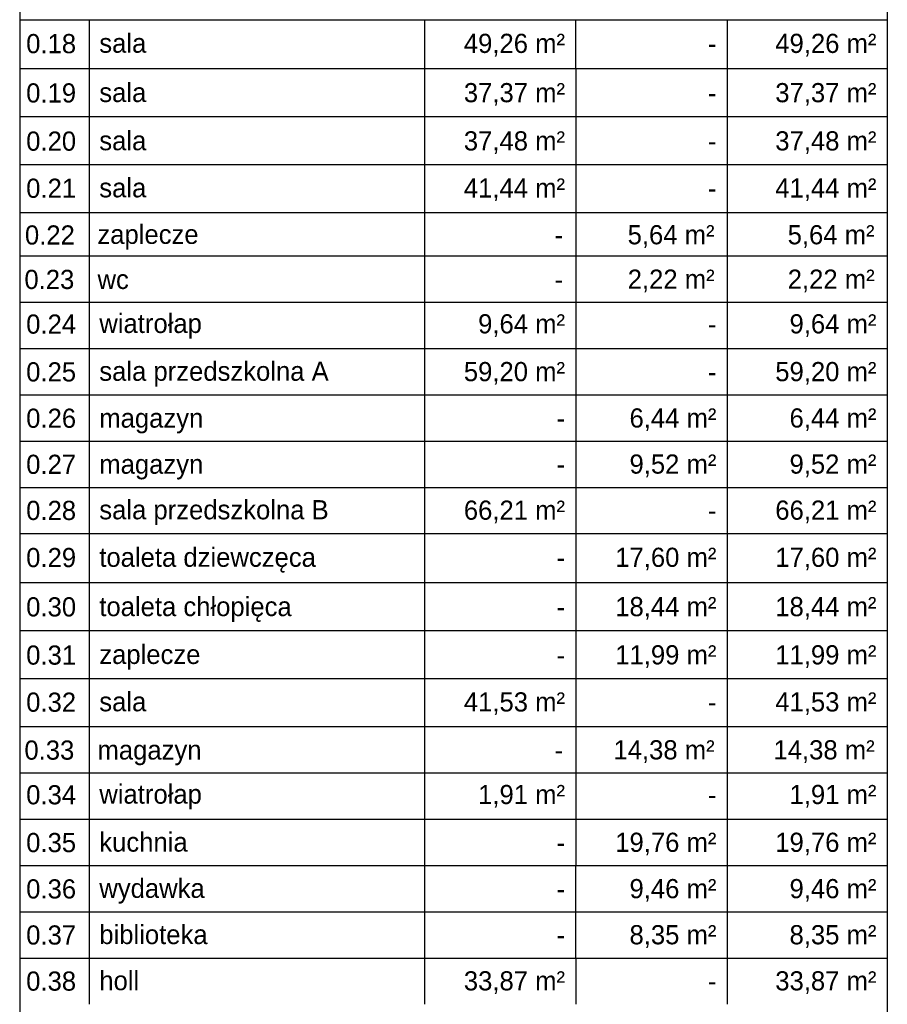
# Model space of a CAD drawing. Header units: millimetres. Extents: x -40063 to 512011, y 350190 to 687060.
# Tile 59 of 256: x 103702 to 119994, y 482856 to 501341. Entities that reach past the tile are written whole.
import ezdxf

# ---------------------------------------------------------------- set-up
doc = ezdxf.new("R2010")
doc.units = ezdxf.units.MM
doc.layers.get('0').update_dxf_attribs({"color": 8})
doc.styles.add('GENERATED_STYLE_2', font='txt')

msp = doc.modelspace()

# ---------------------------------------------------------------- linework, layer by layer
at = {"linetype": 'Continuous'}
for p, q in [((119993.9961, 519049.17135), (119993.9961, 497718.44991)), ((103701.89493, 507524.13182), (103701.89493, 497718.44991)), ((103701.89493, 501340.85359), (114146.09604, 501340.85359)), ((103701.89493, 501340.85359), (114146.09604, 501340.85359)), ((103701.89493, 501340.85359), (105006.11425, 501340.85359)), ((103701.89493, 501340.85359), (105006.11425, 501340.85359)), ((105006.11425, 501340.85359), (105006.11425, 500425.63216)), ((108164.72659, 501340.85359), (119993.9961, 501340.85359)), ((108164.72659, 501340.85359), (116989.01729, 501340.85359)), ((111303.17479, 501340.85359), (111303.17479, 497718.44991)), ((111303.17479, 501340.85359), (114146.09604, 501340.85359)), ((111303.17479, 501340.85359), (114146.09604, 501340.85359)), ((114146.09604, 501340.85359), (116989.01729, 501340.85359)), ((114146.09604, 501340.85359), (116989.01729, 501340.85359)), ((114146.09604, 500425.63216), (114146.09604, 501340.85359)), ((116989.01729, 501340.85359), (116989.01729, 500425.63216)), ((105006.11425, 501294.65616), (105006.11425, 500425.63216)), ((105006.11425, 501294.65616), (105006.11425, 500425.63216)), ((105006.11425, 501294.65616), (105006.11425, 500425.63216)), ((111303.17479, 501294.65616), (111303.17479, 500425.63216)), ((111303.17479, 501294.65616), (111303.17479, 500425.63216)), ((111303.17479, 501294.65616), (111303.17479, 500425.63216)), ((103701.89493, 500425.63216), (116989.01729, 500425.63216)), ((103701.89493, 500425.63216), (114146.09604, 500425.63216)), ((103701.89493, 500425.63216), (114146.09604, 500425.63216)), ((103701.89493, 500425.63216), (105006.11425, 500425.63216)), ((103701.89493, 500425.63216), (105006.11425, 500425.63216)), ((105006.11425, 500425.63216), (105006.11425, 499523.23808)), ((108164.72659, 500425.63216), (119993.9961, 500425.63216)), ((108164.72659, 500425.63216), (116989.01729, 500425.63216)), ((111303.17479, 500425.63216), (114146.09604, 500425.63216)), ((111303.17479, 500425.63216), (114146.09604, 500425.63216)), ((114146.09604, 500425.63216), (114146.09604, 499556.60817)), ((114146.09604, 500425.63216), (116989.01729, 500425.63216)), ((114146.09604, 500425.63216), (116989.01729, 500425.63216)), ((114146.09604, 500425.63216), (114146.09604, 499556.60817)), ((116989.01729, 500425.63216), (116989.01729, 499523.23808)), ((103701.89493, 499523.23808), (119993.9961, 499523.23808)), ((105006.11425, 499523.23808), (105006.11425, 498620.84399)), ((114146.09604, 499556.60817), (114146.09604, 498620.84399)), ((116989.01729, 499523.23808), (116989.01729, 498620.84399)), ((103701.89493, 498620.84399), (119993.9961, 498620.84399)), ((105006.11425, 498620.84399), (105006.11425, 497718.44991)), ((114146.09604, 498620.84399), (114146.09604, 497718.44991)), ((116989.01729, 498620.84399), (116989.01729, 497718.44991)), ((114146.09604, 498389.82438), (114146.09604, 490776.92984)), ((116989.01729, 498389.82438), (116989.01729, 490776.92984)), ((103701.89493, 497718.44991), (119993.9961, 497718.44991)), ((103701.89493, 497718.44991), (103701.89493, 496906.29523)), ((105006.11425, 497775.31922), (105006.11425, 496906.29523)), ((105006.11425, 497775.31922), (105006.11425, 496906.29523)), ((105006.11425, 497775.31922), (105006.11425, 496906.29523)), ((105006.11425, 497775.31922), (105006.11425, 496906.29523)), ((111303.17479, 497775.31922), (111303.17479, 496906.29523)), ((111303.17479, 497775.31922), (111303.17479, 496906.29523)), ((111303.17479, 497775.31922), (111303.17479, 496906.29523)), ((111303.17479, 497775.31922), (111303.17479, 496906.29523)), ((114146.09604, 497775.31922), (114146.09604, 496906.29523)), ((114146.09604, 497775.31922), (114146.09604, 496906.29523)), ((116989.01729, 497775.31922), (116989.01729, 496906.29523)), ((116989.01729, 497775.31922), (116989.01729, 496906.29523)), ((119993.9961, 497718.44991), (119993.9961, 467689.47003)), ((103701.89493, 496906.29523), (103701.89493, 489907.90585)), ((103701.89493, 496906.29523), (105006.11425, 496906.29523)), ((103701.89493, 496906.29523), (105006.11425, 496906.29523)), ((103701.89493, 496906.29523), (105006.11425, 496906.29523)), ((103701.89493, 496906.29523), (105006.11425, 496906.29523)), ((105006.11425, 496906.29523), (105006.11425, 496037.27124)), ((105006.11425, 496906.29523), (111303.17479, 496906.29523)), ((105006.11425, 496906.29523), (111303.17479, 496906.29523)), ((105006.11425, 496906.29523), (105006.11425, 496037.27124)), ((105006.11425, 496906.29523), (105006.11425, 496037.27124)), ((105006.11425, 496906.29523), (111303.17479, 496906.29523)), ((105006.11425, 496906.29523), (111303.17479, 496906.29523)), ((105006.11425, 496906.29523), (105006.11425, 496037.27124)), ((111303.17479, 496906.29523), (111303.17479, 496037.27124)), ((111303.17479, 496906.29523), (114146.09604, 496906.29523)), ((111303.17479, 496906.29523), (114146.09604, 496906.29523)), ((111303.17479, 496906.29523), (111303.17479, 496037.27124)), ((111303.17479, 496906.29523), (111303.17479, 496037.27124)), ((111303.17479, 496906.29523), (114146.09604, 496906.29523)), ((111303.17479, 496906.29523), (114146.09604, 496906.29523)), ((111303.17479, 496906.29523), (111303.17479, 496037.27124)), ((114146.09604, 496906.29523), (119993.9961, 496906.29523)), ((114146.09604, 496906.29523), (116989.01729, 496906.29523)), ((114146.09604, 496906.29523), (116989.01729, 496906.29523)), ((114146.09604, 496906.29523), (116989.01729, 496906.29523)), ((114146.09604, 496906.29523), (114146.09604, 496037.27124)), ((114146.09604, 496906.29523), (114146.09604, 496037.27124)), ((116989.01729, 496906.29523), (116989.01729, 496037.27124)), ((116989.01729, 496906.29523), (116989.01729, 496037.27124)), ((103701.89493, 496037.27124), (105006.11425, 496037.27124)), ((103701.89493, 496037.27124), (105006.11425, 496037.27124)), ((103701.89493, 496037.27124), (105006.11425, 496037.27124)), ((103701.89493, 496037.27124), (105006.11425, 496037.27124)), ((105006.11425, 496037.27124), (105006.11425, 495168.24724)), ((105006.11425, 496037.27124), (111303.17479, 496037.27124)), ((105006.11425, 496037.27124), (111303.17479, 496037.27124)), ((105006.11425, 496037.27124), (105006.11425, 495168.24724)), ((105006.11425, 496037.27124), (105006.11425, 495168.24724)), ((105006.11425, 496037.27124), (111303.17479, 496037.27124)), ((105006.11425, 496037.27124), (111303.17479, 496037.27124)), ((105006.11425, 496037.27124), (105006.11425, 495168.24724)), ((111303.17479, 496037.27124), (111303.17479, 495168.24724)), ((111303.17479, 496037.27124), (114146.09604, 496037.27124)), ((111303.17479, 496037.27124), (114146.09604, 496037.27124)), ((111303.17479, 496037.27124), (111303.17479, 495168.24724)), ((111303.17479, 496037.27124), (111303.17479, 495168.24724)), ((111303.17479, 496037.27124), (114146.09604, 496037.27124)), ((111303.17479, 496037.27124), (114146.09604, 496037.27124)), ((111303.17479, 496037.27124), (111303.17479, 495168.24724)), ((114146.09604, 496037.27124), (119993.9961, 496037.27124)), ((114146.09604, 496037.27124), (116989.01729, 496037.27124)), ((114146.09604, 496037.27124), (116989.01729, 496037.27124)), ((114146.09604, 496037.27124), (116989.01729, 496037.27124)), ((114146.09604, 496037.27124), (114146.09604, 495168.24724)), ((114146.09604, 496037.27124), (114146.09604, 495168.24724)), ((116989.01729, 496037.27124), (116989.01729, 495168.24724)), ((116989.01729, 496037.27124), (116989.01729, 495168.24724)), ((103701.89493, 495168.24724), (105006.11425, 495168.24724)), ((103701.89493, 495168.24724), (105006.11425, 495168.24724)), ((103701.89493, 495168.24724), (105006.11425, 495168.24724)), ((103701.89493, 495168.24724), (105006.11425, 495168.24724)), ((105006.11425, 495168.24724), (105006.11425, 494299.22325)), ((105006.11425, 495168.24724), (111303.17479, 495168.24724)), ((105006.11425, 495168.24724), (111303.17479, 495168.24724)), ((105006.11425, 495168.24724), (105006.11425, 494299.22325)), ((105006.11425, 495168.24724), (105006.11425, 494299.22325)), ((105006.11425, 495168.24724), (111303.17479, 495168.24724)), ((105006.11425, 495168.24724), (111303.17479, 495168.24724)), ((105006.11425, 495168.24724), (105006.11425, 494299.22325)), ((111303.17479, 495168.24724), (111303.17479, 494299.22325)), ((111303.17479, 495168.24724), (114146.09604, 495168.24724)), ((111303.17479, 495168.24724), (111303.17479, 494299.22325)), ((111303.17479, 495168.24724), (111303.17479, 494299.22325)), ((111303.17479, 495168.24724), (114146.09604, 495168.24724)), ((111303.17479, 495168.24724), (114146.09604, 495168.24724)), ((111303.17479, 495168.24724), (111303.17479, 494299.22325)), ((114146.09604, 495168.24724), (119993.9961, 495168.24724)), ((114146.09604, 495168.24724), (119993.9961, 495168.24724)), ((114146.09604, 495168.24724), (119993.9961, 495168.24724)), ((114146.09604, 495168.24724), (119993.9961, 495168.24724)), ((114146.09604, 495168.24724), (114146.09604, 494299.22325)), ((114146.09604, 495168.24724), (114146.09604, 494299.22325)), ((116989.01729, 495168.24724), (116989.01729, 494299.22325)), ((116989.01729, 495168.24724), (116989.01729, 494299.22325)), ((103701.89493, 494310.83193), (103701.89493, 489907.90585)), ((103701.89493, 494310.83193), (103701.89493, 489907.90585)), ((103701.89493, 494299.22325), (105006.11425, 494299.22325)), ((103701.89493, 494299.22325), (105006.11425, 494299.22325)), ((103701.89493, 494299.22325), (105006.11425, 494299.22325)), ((103701.89493, 494299.22325), (105006.11425, 494299.22325)), ((105006.11425, 494299.22325), (105006.11425, 493430.19926)), ((105006.11425, 494299.22325), (111303.17479, 494299.22325)), ((105006.11425, 494299.22325), (111303.17479, 494299.22325)), ((105006.11425, 494299.22325), (105006.11425, 493430.19926)), ((105006.11425, 494299.22325), (105006.11425, 493430.19926)), ((105006.11425, 494299.22325), (111303.17479, 494299.22325)), ((105006.11425, 494299.22325), (111303.17479, 494299.22325)), ((105006.11425, 494299.22325), (105006.11425, 493430.19926)), ((111303.17479, 494299.22325), (111303.17479, 493430.19926)), ((111303.17479, 494299.22325), (114146.09604, 494299.22325)), ((111303.17479, 494299.22325), (114146.09604, 494299.22325)), ((111303.17479, 494299.22325), (111303.17479, 493430.19926)), ((111303.17479, 494299.22325), (111303.17479, 493430.19926)), ((111303.17479, 494299.22325), (114146.09604, 494299.22325)), ((111303.17479, 494299.22325), (114146.09604, 494299.22325)), ((111303.17479, 494299.22325), (111303.17479, 493430.19926)), ((114146.09604, 494299.22325), (119993.9961, 494299.22325)), ((114146.09604, 494299.22325), (116989.01729, 494299.22325)), ((114146.09604, 494299.22325), (116989.01729, 494299.22325)), ((114146.09604, 494299.22325), (116989.01729, 494299.22325)), ((103701.89493, 493441.80794), (103701.89493, 489907.90585)), ((103701.89493, 493441.80794), (103701.89493, 489907.90585)), ((103701.89493, 493430.19926), (114146.09604, 493430.19926)), ((105006.11425, 493430.19926), (105006.11425, 492561.17526)), ((105006.11425, 493430.19926), (105006.11425, 492561.17526)), ((105006.11425, 493430.19926), (105006.11425, 492561.17526)), ((105006.11425, 493430.19926), (105006.11425, 492561.17526)), ((108164.72659, 493430.19926), (119993.9961, 493430.19926)), ((111303.17479, 493430.19926), (111303.17479, 492561.17526)), ((111303.17479, 493430.19926), (111303.17479, 492561.17526)), ((111303.17479, 493430.19926), (111303.17479, 492561.17526)), ((111303.17479, 493430.19926), (111303.17479, 492561.17526)), ((103701.89493, 492561.17526), (114146.09604, 492561.17526)), ((105006.11425, 492561.17526), (105006.11425, 491692.15127)), ((105006.11425, 492561.17526), (105006.11425, 491692.15127)), ((105006.11425, 492561.17526), (105006.11425, 491692.15127)), ((105006.11425, 492561.17526), (105006.11425, 491692.15127)), ((108164.72659, 492561.17526), (119993.9961, 492561.17526)), ((111303.17479, 492561.17526), (111303.17479, 491692.15127)), ((111303.17479, 492561.17526), (111303.17479, 491692.15127)), ((111303.17479, 492561.17526), (111303.17479, 491692.15127)), ((111303.17479, 492561.17526), (111303.17479, 491692.15127)), ((114146.09604, 492561.17526), (114146.09604, 491692.15127)), ((116989.01729, 492561.17526), (116989.01729, 491692.15127)), ((103701.89493, 491692.15127), (114146.09604, 491692.15127)), ((103701.89493, 491692.15127), (114146.09604, 491692.15127)), ((103701.89493, 491692.15127), (105006.11425, 491692.15127)), ((103701.89493, 491692.15127), (105006.11425, 491692.15127)), ((105006.11425, 491692.15127), (105006.11425, 490776.92984)), ((105006.11425, 491645.95383), (105006.11425, 490776.92984)), ((105006.11425, 491645.95383), (105006.11425, 490776.92984)), ((105006.11425, 491645.95383), (105006.11425, 490776.92984)), ((108164.72659, 491692.15127), (119993.9961, 491692.15127)), ((108164.72659, 491692.15127), (116989.01729, 491692.15127)), ((111303.17479, 491692.15127), (111303.17479, 488069.74758)), ((111303.17479, 491692.15127), (114146.09604, 491692.15127)), ((111303.17479, 491692.15127), (114146.09604, 491692.15127)), ((111303.17479, 491645.95383), (111303.17479, 490776.92984)), ((111303.17479, 491645.95383), (111303.17479, 490776.92984)), ((111303.17479, 491645.95383), (111303.17479, 490776.92984)), ((114146.09604, 491692.15127), (116989.01729, 491692.15127)), ((114146.09604, 491692.15127), (116989.01729, 491692.15127)), ((103701.89493, 490776.92984), (103701.89493, 489038.88185)), ((103701.89493, 490776.92984), (116989.01729, 490776.92984)), ((103701.89493, 490776.92984), (114146.09604, 490776.92984)), ((103701.89493, 490776.92984), (114146.09604, 490776.92984)), ((103701.89493, 490776.92984), (105006.11425, 490776.92984)), ((103701.89493, 490776.92984), (105006.11425, 490776.92984)), ((103701.89493, 490776.92984), (103701.89493, 489907.90585)), ((103701.89493, 490776.92984), (103701.89493, 489907.90585)), ((105006.11425, 490776.92984), (105006.11425, 489874.53576)), ((108164.72659, 490776.92984), (119993.9961, 490776.92984)), ((108164.72659, 490776.92984), (116989.01729, 490776.92984)), ((111303.17479, 490776.92984), (114146.09604, 490776.92984)), ((111303.17479, 490776.92984), (114146.09604, 490776.92984)), ((114146.09604, 490776.92984), (114146.09604, 489907.90585)), ((114146.09604, 490776.92984), (116989.01729, 490776.92984)), ((114146.09604, 490776.92984), (116989.01729, 490776.92984)), ((114146.09604, 490776.92984), (114146.09604, 489907.90585)), ((116989.01729, 490776.92984), (116989.01729, 489874.53576)), ((103701.89493, 489874.53576), (119993.9961, 489874.53576)), ((105006.11425, 489874.53576), (105006.11425, 488972.14167)), ((114146.09604, 489907.90585), (114146.09604, 488972.14167)), ((116989.01729, 489874.53576), (116989.01729, 488972.14167)), ((103701.89493, 489038.88185), (103701.89493, 479233.19994)), ((103701.89493, 488972.14167), (119993.9961, 488972.14167)), ((105006.11425, 488972.14167), (105006.11425, 488069.74758)), ((114146.09604, 488972.14167), (114146.09604, 488069.74758)), ((116989.01729, 488972.14167), (116989.01729, 488069.74758)), ((103701.89493, 488069.74758), (116181.79708, 488069.74758)), ((105006.11425, 488069.74758), (105006.11425, 487200.72359)), ((105006.11425, 488069.74758), (105006.11425, 487200.72359)), ((105006.11425, 488069.74758), (105006.11425, 487167.3535)), ((111303.17479, 488069.74758), (111303.17479, 487200.72359)), ((111303.17479, 488069.74758), (111303.17479, 487200.72359)), ((111303.17479, 488069.74758), (111303.17479, 487200.72359)), ((111303.17479, 488069.74758), (111303.17479, 487200.72359)), ((114146.09604, 488069.74758), (114146.09604, 487200.72359)), ((114146.09604, 488069.74758), (114146.09604, 487200.72359)), ((116181.79708, 488069.74758), (119993.9961, 488069.74758)), ((116989.01729, 488069.74758), (116989.01729, 487200.72359)), ((116989.01729, 488069.74758), (116989.01729, 487200.72359)), ((103701.89493, 487200.72359), (105006.11425, 487200.72359)), ((103701.89493, 487200.72359), (105006.11425, 487200.72359)), ((103701.89493, 487200.72359), (105006.11425, 487200.72359)), ((103701.89493, 487200.72359), (105006.11425, 487200.72359)), ((105006.11425, 487200.72359), (105006.11425, 486331.6996)), ((105006.11425, 487200.72359), (111303.17479, 487200.72359)), ((105006.11425, 487200.72359), (111303.17479, 487200.72359)), ((105006.11425, 487200.72359), (105006.11425, 486331.6996)), ((105006.11425, 487200.72359), (105006.11425, 486331.6996)), ((105006.11425, 487200.72359), (111303.17479, 487200.72359)), ((105006.11425, 487200.72359), (111303.17479, 487200.72359)), ((105006.11425, 487200.72359), (105006.11425, 486331.6996)), ((111303.17479, 487200.72359), (111303.17479, 486331.6996)), ((111303.17479, 487200.72359), (114146.09604, 487200.72359)), ((111303.17479, 487200.72359), (114146.09604, 487200.72359)), ((111303.17479, 487200.72359), (111303.17479, 486331.6996)), ((111303.17479, 487200.72359), (111303.17479, 486331.6996)), ((111303.17479, 487200.72359), (114146.09604, 487200.72359)), ((111303.17479, 487200.72359), (114146.09604, 487200.72359)), ((111303.17479, 487200.72359), (111303.17479, 486331.6996)), ((114146.09604, 487200.72359), (119993.9961, 487200.72359)), ((114146.09604, 487200.72359), (116989.01729, 487200.72359)), ((114146.09604, 487200.72359), (116989.01729, 487200.72359)), ((114146.09604, 487200.72359), (116989.01729, 487200.72359)), ((114146.09604, 487200.72359), (114146.09604, 486331.6996)), ((114146.09604, 487200.72359), (114146.09604, 486331.6996)), ((116989.01729, 487200.72359), (116989.01729, 486331.6996)), ((116989.01729, 487200.72359), (116989.01729, 486331.6996)), ((103701.89493, 486331.6996), (105006.11425, 486331.6996)), ((103701.89493, 486331.6996), (105006.11425, 486331.6996)), ((103701.89493, 486331.6996), (105006.11425, 486331.6996)), ((103701.89493, 486331.6996), (105006.11425, 486331.6996)), ((105006.11425, 486331.6996), (105006.11425, 485462.6756)), ((105006.11425, 486331.6996), (111303.17479, 486331.6996)), ((105006.11425, 486331.6996), (111303.17479, 486331.6996)), ((105006.11425, 486331.6996), (105006.11425, 485462.6756)), ((105006.11425, 486331.6996), (105006.11425, 485462.6756)), ((105006.11425, 486331.6996), (111303.17479, 486331.6996)), ((105006.11425, 486331.6996), (111303.17479, 486331.6996)), ((105006.11425, 486331.6996), (105006.11425, 485462.6756)), ((111303.17479, 486331.6996), (111303.17479, 485462.6756)), ((111303.17479, 486331.6996), (114146.09604, 486331.6996)), ((111303.17479, 486331.6996), (111303.17479, 485462.6756)), ((111303.17479, 486331.6996), (111303.17479, 485462.6756)), ((111303.17479, 486331.6996), (114146.09604, 486331.6996)), ((111303.17479, 486331.6996), (114146.09604, 486331.6996)), ((111303.17479, 486331.6996), (111303.17479, 485462.6756)), ((114146.09604, 486331.6996), (119993.9961, 486331.6996)), ((114146.09604, 486331.6996), (119993.9961, 486331.6996)), ((114146.09604, 486331.6996), (119993.9961, 486331.6996)), ((114146.09604, 486331.6996), (119993.9961, 486331.6996)), ((114146.09604, 486331.6996), (114146.09604, 485462.6756)), ((114146.09604, 486331.6996), (114146.09604, 485462.6756)), ((116989.01729, 486331.6996), (116989.01729, 485462.6756)), ((116989.01729, 486331.6996), (116989.01729, 485462.6756)), ((103701.89493, 485462.6756), (105006.11425, 485462.6756)), ((103701.89493, 485462.6756), (105006.11425, 485462.6756)), ((103701.89493, 485462.6756), (105006.11425, 485462.6756)), ((103701.89493, 485462.6756), (105006.11425, 485462.6756)), ((105006.11425, 485462.6756), (105006.11425, 484593.65161)), ((105006.11425, 485462.6756), (111303.17479, 485462.6756)), ((105006.11425, 485462.6756), (111303.17479, 485462.6756)), ((105006.11425, 485462.6756), (105006.11425, 484593.65161)), ((105006.11425, 485462.6756), (105006.11425, 484593.65161)), ((105006.11425, 485462.6756), (111303.17479, 485462.6756)), ((105006.11425, 485462.6756), (111303.17479, 485462.6756)), ((105006.11425, 485462.6756), (105006.11425, 484593.65161)), ((111303.17479, 485462.6756), (111303.17479, 484593.65161)), ((111303.17479, 485462.6756), (114146.09604, 485462.6756)), ((111303.17479, 485462.6756), (114146.09604, 485462.6756)), ((111303.17479, 485462.6756), (111303.17479, 484593.65161)), ((111303.17479, 485462.6756), (111303.17479, 484593.65161)), ((111303.17479, 485462.6756), (114146.09604, 485462.6756)), ((111303.17479, 485462.6756), (114146.09604, 485462.6756)), ((111303.17479, 485462.6756), (111303.17479, 484593.65161)), ((114146.09604, 485462.6756), (119993.9961, 485462.6756)), ((114146.09604, 485462.6756), (116989.01729, 485462.6756)), ((114146.09604, 485462.6756), (116989.01729, 485462.6756)), ((114146.09604, 485462.6756), (116989.01729, 485462.6756)), ((114146.09604, 483724.62762), (114146.09604, 485462.6756)), ((116989.01729, 485462.6756), (116989.01729, 483724.62762)), ((103701.89493, 484593.65161), (114146.09604, 484593.65161)), ((105006.11425, 484593.65161), (105006.11425, 483724.62762)), ((105006.11425, 484593.65161), (105006.11425, 483724.62762)), ((105006.11425, 484593.65161), (105006.11425, 483724.62762)), ((105006.11425, 484593.65161), (105006.11425, 483724.62762)), ((108164.72659, 484593.65161), (119993.9961, 484593.65161)), ((111303.17479, 484593.65161), (111303.17479, 483724.62762)), ((111303.17479, 484593.65161), (111303.17479, 483724.62762)), ((111303.17479, 484593.65161), (111303.17479, 483724.62762)), ((111303.17479, 484593.65161), (111303.17479, 483724.62762)), ((103701.89493, 483724.62762), (114146.09604, 483724.62762)), ((105006.11425, 483724.62762), (105006.11425, 482855.60362)), ((105006.11425, 483724.62762), (105006.11425, 482855.60362)), ((105006.11425, 483724.62762), (105006.11425, 482855.60362)), ((105006.11425, 483724.62762), (105006.11425, 482855.60362)), ((108164.72659, 483724.62762), (119993.9961, 483724.62762)), ((111303.17479, 483724.62762), (111303.17479, 482855.60362)), ((111303.17479, 483724.62762), (111303.17479, 482855.60362)), ((111303.17479, 483724.62762), (111303.17479, 482855.60362)), ((111303.17479, 483724.62762), (111303.17479, 482855.60362)), ((114146.09604, 483724.62762), (114146.09604, 482855.60362)), ((116989.01729, 483724.62762), (116989.01729, 482855.60362))]:
    msp.add_line(p, q, dxfattribs=at)

# ---------------------------------------------------------------- texts
at = {"linetype": 'Continuous', "style": 'GENERATED_STYLE_2'}
for s, insert, char_height, attachment_point in [('{sala }', (105196.78671, 500897.86269), 359.986322, 4), ('{49,26 m²}', (113942.0773, 500863.05026), 359.986322, 6), ('{49,26 m²}', (119789.97736, 500863.05026), 359.986322, 6), ('{0.18}', (103824.20217, 500889.05432), 359.986322, 4), ('{-}', (116784.99855, 500890.5786), 359.986322, 6), ('{sala }', (105196.78671, 499972.31051), 359.986322, 4), ('{37,37 m²}', (113942.0773, 499937.49807), 359.986322, 6), ('{37,37 m²}', (119789.97736, 499937.49807), 359.986322, 6), ('{0.19}', (103824.20217, 499963.50213), 359.986322, 4), ('{-}', (116784.99855, 499965.02641), 359.986322, 6), ('{0.20}', (103824.20217, 499058.51777), 359.986322, 4), ('{sala }', (105196.78671, 499067.32615), 359.986322, 4), ('{37,48 m²}', (113942.0773, 499032.51371), 359.986322, 6), ('{37,48 m²}', (119789.97736, 499032.51371), 359.986322, 6), ('{-}', (116784.99855, 499060.04205), 359.986322, 6), ('{0.21}', (103824.20217, 498174.10124), 359.986322, 4), ('{sala }', (105196.78671, 498182.90962), 359.986322, 4), ('{41,44 m²}', (113942.0773, 498148.09718), 359.986322, 6), ('{41,44 m²}', (119789.97736, 498148.09718), 359.986322, 6), ('{-}', (116784.99855, 498175.62552), 359.986322, 6), ('{0.22}', (103800.48076, 497296.4556), 359.986322, 4), ('{zaplecze}', (105161.65097, 497257.23798), 359.986322, 4), ('{5,64 m²}', (116749.86281, 497270.45166), 359.986322, 6), ('{5,64 m²}', (119754.84162, 497270.45166), 359.986322, 6), ('{-}', (113906.94156, 497297.98075), 359.986322, 6), ('{2,22 m²}', (116751.36978, 496436.17147), 359.986322, 6), ('{2,22 m²}', (119756.3486, 496436.17147), 359.986322, 6), ('{0.23}', (103790.57341, 496462.17541), 359.986322, 4), ('{wc}', (105163.15795, 496462.42902), 359.986322, 4), ('{-}', (113908.44854, 496463.70056), 359.986322, 6), ('{0.24}', (103824.20217, 495623.74852), 359.986322, 4), ('{wiatrołap}', (105196.78671, 495584.53096), 359.9863222, 4), ('{9,64 m²}', (113942.0773, 495597.74458), 359.986322, 6), ('{9,64 m²}', (119789.97736, 495597.74458), 359.986322, 6), ('{-}', (116784.99855, 495625.27262), 359.986322, 6), ('{0.25}', (103824.20217, 494726.59888), 359.986322, 4), ('{sala przedszkolna A}', (105196.78671, 494687.38132), 359.9863222, 4), ('{59,20 m²}', (113942.0773, 494700.59493), 359.986322, 6), ('{59,20 m²}', (119789.97736, 494700.59493), 359.986322, 6), ('{-}', (116784.99855, 494728.12298), 359.986322, 6), ('{6,44 m²}', (116784.99855, 493830.3697), 359.986322, 6), ('{6,44 m²}', (119789.97736, 493830.36866), 359.986322, 6), ('{0.26}', (103824.20217, 493856.3726), 359.986322, 4), ('{magazyn}', (105196.78671, 493807.32926), 359.986322, 4), ('{-}', (113942.0773, 493857.89775), 359.986322, 6), ('{0.27}', (103824.20217, 492991.06675), 359.986322, 4), ('{9,52 m²}', (116784.99855, 492965.06281), 359.986322, 6), ('{9,52 m²}', (119789.97736, 492965.06281), 359.986322, 6), ('{magazyn}', (105196.78671, 492942.02341), 359.986322, 4), ('{-}', (113942.0773, 492992.59189), 359.986322, 6), ('{0.28}', (103824.20217, 492125.46614), 359.986322, 4), ('{sala przedszkolna B}', (105196.78671, 492086.24831), 359.9863222, 4), ('{66,21 m²}', (113942.0773, 492099.4622), 359.986322, 6), ('{66,21 m²}', (119789.97736, 492099.4622), 359.986322, 6), ('{-}', (116784.99855, 492126.99024), 359.986322, 6), ('{0.29}', (103824.20217, 491240.35188), 359.986322, 4), ('{toaleta dziewczęca}', (105196.78671, 491194.52773), 359.9863222, 4), ('{17,60 m²}', (116784.99855, 491214.34793), 359.986322, 6), ('{17,60 m²}', (119789.97736, 491214.34793), 359.986322, 6), ('{-}', (113942.0773, 491241.87702), 359.986322, 6), ('{0.30}', (103824.20217, 490314.79969), 359.986322, 4), ('{toaleta chłopięca}', (105196.78671, 490268.97555), 359.9863222, 4), ('{18,44 m²}', (116784.99855, 490288.79575), 359.986322, 6), ('{18,44 m²}', (119789.97736, 490288.79575), 359.986322, 6), ('{-}', (113942.0773, 490316.32484), 359.986322, 6), ('{11,99 m²}', (116784.99855, 489383.81139), 359.986322, 6), ('{11,99 m²}', (119789.97736, 489383.81139), 359.986322, 6), ('{0.31}', (103824.20217, 489409.81561), 359.986322, 4), ('{zaplecze}', (105196.78671, 489370.59834), 359.986322, 4), ('{-}', (113942.0773, 489411.34048), 359.986322, 6), ('{0.32}', (103824.20217, 488525.39908), 359.986322, 4), ('{sala }', (105196.78671, 488534.20729), 359.986322, 4), ('{41,53 m²}', (113942.0773, 488499.39486), 359.986322, 6), ('{41,53 m²}', (119789.97736, 488499.39486), 359.986322, 6), ('{-}', (116784.99855, 488526.9229), 359.986322, 6), ('{0.33}', (103790.57341, 487625.62805), 359.986322, 4), ('{14,38 m²}', (116751.36978, 487599.62382), 359.986322, 6), ('{14,38 m²}', (119756.3486, 487599.62382), 359.986322, 6), ('{magazyn}', (105163.15795, 487576.58402), 359.986322, 4), ('{-}', (113908.44854, 487627.15291), 359.986322, 6), ('{0.34}', (103824.20217, 486787.20115), 359.986322, 4), ('{wiatrołap}', (105196.78671, 486747.98264), 359.9863222, 4), ('{1,91 m²}', (113942.0773, 486761.19647), 359.986322, 6), ('{1,91 m²}', (119789.97736, 486761.19647), 359.986322, 6), ('{-}', (116784.99855, 486788.72498), 359.986322, 6), ('{19,76 m²}', (116784.99855, 485864.04682), 359.986322, 6), ('{19,76 m²}', (119789.97736, 485864.04682), 359.986322, 6), ('{0.35}', (103824.20217, 485890.05151), 359.986322, 4), ('{kuchnia}', (105196.78671, 485898.85941), 359.986322, 4), ('{-}', (113942.0773, 485891.57637), 359.986322, 6), ('{0.36}', (103824.20217, 485019.82523), 359.986322, 4), ('{9,46 m²}', (116784.99855, 484993.82055), 359.986322, 6), ('{9,46 m²}', (119789.97736, 484993.82055), 359.986322, 6), ('{wydawka}', (105196.78671, 484979.33751), 359.986322, 4), ('{-}', (113942.0773, 485021.3501), 359.986322, 6), ('{0.37}', (103824.20217, 484154.51938), 359.986322, 4), ('{biblioteka}', (105196.78671, 484163.32772), 359.9863222, 4), ('{8,35 m²}', (116784.99855, 484128.51469), 359.986322, 6), ('{8,35 m²}', (119789.97736, 484128.51469), 359.986322, 6), ('{-}', (113942.0773, 484156.04425), 359.986322, 6), ('{0.38}', (103824.20217, 483288.91877), 359.986322, 4), ('{holl}', (105196.78671, 483297.72711), 359.986322, 4), ('{33,87 m²}', (113942.0773, 483262.91409), 359.986322, 6), ('{33,87 m²}', (119789.97736, 483262.91409), 359.986322, 6), ('{-}', (116784.99855, 483290.44289), 359.986322, 6)]:
    msp.add_mtext(s, dxfattribs=dict(at, insert=insert, char_height=char_height, attachment_point=attachment_point))

doc.saveas('drawing.dxf')
